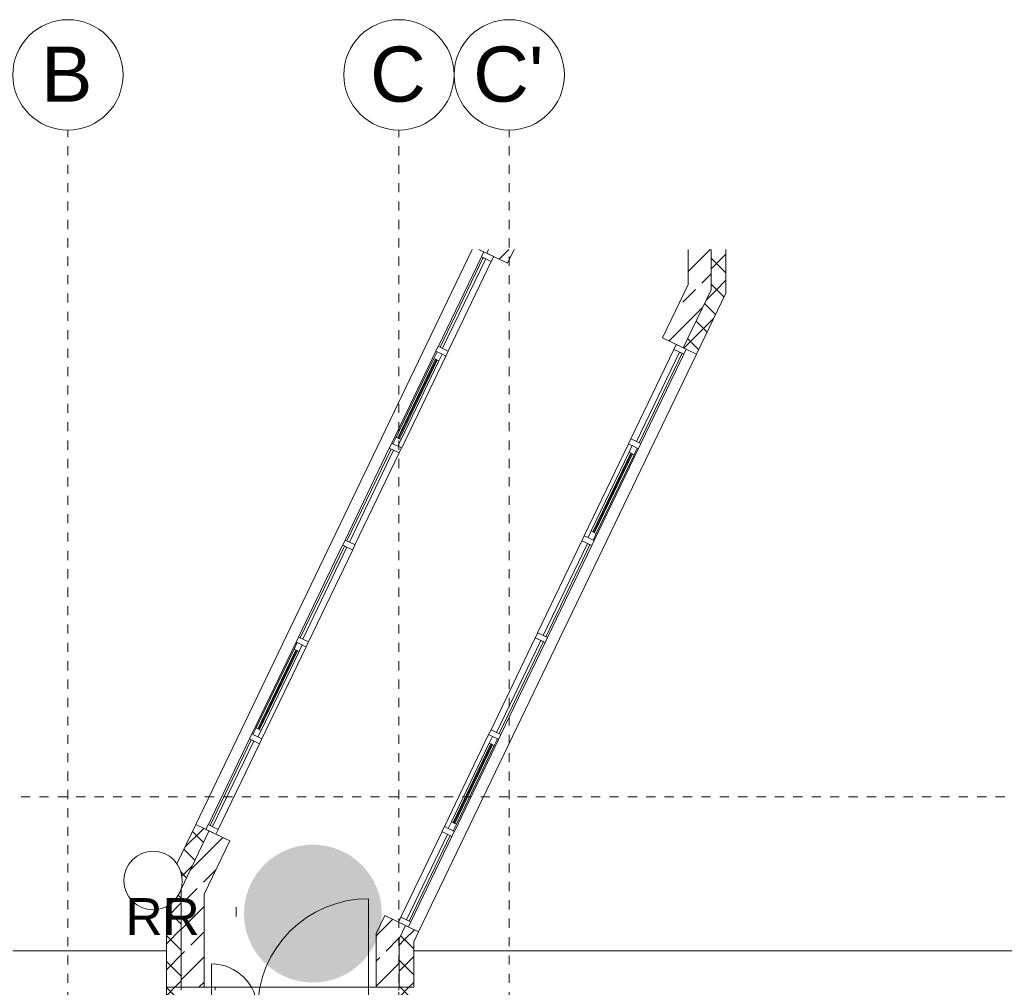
# Model space of a CAD drawing. Header units: metres. Extents: x -52 to 123, y -78 to 33.
# Tile 91 of 114: x 29 to 39, y 22 to 33. Entities that reach past the tile are written whole.
import ezdxf

# ---------------------------------------------------------------- set-up
doc = ezdxf.new("R2010")
doc.units = ezdxf.units.M
doc.linetypes.add('Rasterlinie', pattern=[0.019, 0.01, -0.003, 0.003, -0.003])
doc.linetypes.add('Verdeckt_2_', pattern=[0.007144, 0.004763, -0.002381])
for name, color, linetype, lineweight in [('A_Detailelemente', 7, 'Continuous', 9), ('A_Fassadenelemente', 7, 'Continuous', 9), ('A_Fassadenpfosten', 7, 'Continuous', 9), ('A_Fenster', 7, 'Continuous', 9), ('A_Fenster_Glas', 7, 'Continuous', 9), ('A_Fenster_Rahmen', 7, 'Continuous', 9), ('A_Geschossdecken', 7, 'Continuous', 9), ('A_Notizen', 7, 'Continuous', 9), ('A_Raster', 7, 'Continuous', 9), ('A_Türen', 7, 'Continuous', 9), ('A_Türen_Rahmen', 7, 'Continuous', 9), ('A_Wände', 7, 'Continuous', 9), ('A_Wände_Schraffur', 7, 'Continuous', 18)]:
    doc.layers.add(name, color=color, linetype=linetype, lineweight=lineweight)
doc.layers.add('A_Linien', color=5, linetype='Continuous', lineweight=9, true_color=0x0000ff)
doc.layers.add('Anstieg', color=96, linetype='Continuous', lineweight=9, true_color=0x007f00)
doc.styles.add('Arial', font='arial.ttf', dxfattribs={"height": 0.6})
doc.styles.add('Arial_2', font='arial.ttf', dxfattribs={"height": 0.4})
pattern_1 = [(45, (1.421, 2.104), (-0.1414214, 0.1414214), []), (135, (1.421, 2.104), (-0.1414214, -0.1414214), [])]
pattern_2 = [(45, (1.421, 2.104), (-0.2736503, 0.2736503), []), (45, (1.695, 2.104), (-0.2736503, 0.2736503), [0.194, -0.097])]

# ---------------------------------------------------------------- blocks, each defined once
blk = doc.blocks.new('Systemelement - Verglasung-4223589-BS_Übersicht_O1_BRANDSCHUTZ')
at = {"layer": 'A_Fassadenelemente'}
for p, q in [((0.54, 0.015), (-0.54, 0.015)), ((-0.54, 0.015), (-0.54, -0.015)), ((0.54, -0.015), (0.54, 0.015)), ((-0.54, -0.015), (0.54, -0.015))]:
    blk.add_line(p, q, dxfattribs=at)
blk = doc.blocks.new('Systemelement - Verglasung-4173569-BS_Übersicht_O1_BRANDSCHUTZ')
at = {"layer": 'A_Fassadenelemente'}
for p, q in [((0.555, 0.015), (-0.555, 0.015)), ((-0.555, 0.015), (-0.555, -0.015)), ((0.555, -0.015), (0.555, 0.015)), ((-0.555, -0.015), (0.555, -0.015))]:
    blk.add_line(p, q, dxfattribs=at)
blk = doc.blocks.new('Systemelement - Verglasung-4645077-BS_Übersicht_O1_BRANDSCHUTZ')
at = {"layer": 'A_Fassadenelemente'}
for p, q in [((0.516, 0.015), (-0.516, 0.015)), ((-0.516, 0.015), (-0.516, -0.015)), ((0.516, -0.015), (0.516, 0.015)), ((-0.516, -0.015), (0.516, -0.015))]:
    blk.add_line(p, q, dxfattribs=at)
blk = doc.blocks.new('Rechteckiger Pfosten - 60x120_Versatz_-0_0230-4223968-BS_Übersicht_O1_BRANDSCHUTZ')
at = {"layer": 'A_Fassadenpfosten'}
for p, q in [((30.683, 24.003), (31.13, 24.934)), ((30.791, 23.951), (31.238, 24.882))]:
    blk.add_line(p, q, dxfattribs=at)
blk = doc.blocks.new('Rechteckiger Pfosten - 60x120_Versatz_-0_0230-4173563-BS_Übersicht_O1_BRANDSCHUTZ')
at = {"layer": 'A_Fassadenpfosten'}
for p, q in [((31.156, 24.988), (31.637, 25.988)), ((31.264, 24.936), (31.746, 25.936))]:
    blk.add_line(p, q, dxfattribs=at)
blk = doc.blocks.new('Rechteckiger Pfosten - 60x120_Versatz_-0_0230-4173184-BS_Übersicht_O1_BRANDSCHUTZ')
at = {"layer": 'A_Fassadenpfosten'}
for p, q in [((0, 0.037), (-0.06, 0.037)), ((-0.06, 0.037), (-0.06, -0.083)), ((0, -0.083), (0, 0.037)), ((-0.06, -0.083), (0, -0.083))]:
    blk.add_line(p, q, dxfattribs=at)
blk = doc.blocks.new('GSH_Fassade_Fenster_1flg - Drehfluegel-4674894-BS_Übersicht_O1_BRANDSCHUTZ')
at = {"layer": 'A_Fenster'}
blk.add_line((0.475, 0.007), (-0.475, 0.007), dxfattribs=at)
at = {"layer": 'A_Fenster_Glas'}
for p, q in [((-0.475, 0.017), (0.475, 0.017)), ((-0.475, -0.003), (-0.475, 0.017)), ((0.475, 0.017), (0.475, -0.003)), ((0.475, -0.003), (-0.475, -0.003))]:
    blk.add_line(p, q, dxfattribs=at)
at = {"layer": 'A_Fenster_Rahmen'}
for p, q in [((-0.555, -0.023), (-0.555, 0.037)), ((-0.555, 0.037), (-0.475, 0.037)), ((-0.475, 0.037), (-0.475, -0.023)), ((0.475, 0.037), (-0.475, 0.037)), ((0.475, -0.023), (0.475, 0.037)), ((0.475, 0.037), (0.555, 0.037)), ((0.555, 0.037), (0.555, -0.023)), ((-0.475, -0.023), (-0.555, -0.023)), ((-0.475, -0.023), (0.475, -0.023)), ((0.555, -0.023), (0.475, -0.023))]:
    blk.add_line(p, q, dxfattribs=at)
blk = doc.blocks.new('GSH_Fassade_Fenster_1flg - Drehfluegel-4674890-BS_Übersicht_O1_BRANDSCHUTZ')
at = {"layer": 'A_Fenster'}
blk.add_line((0.475, -0.007), (-0.475, -0.007), dxfattribs=at)
at = {"layer": 'A_Fenster_Glas'}
for p, q in [((0.475, 0.003), (-0.475, 0.003)), ((-0.475, 0.003), (-0.475, -0.017)), ((0.475, -0.017), (0.475, 0.003)), ((-0.475, -0.017), (0.475, -0.017))]:
    blk.add_line(p, q, dxfattribs=at)
at = {"layer": 'A_Fenster_Rahmen'}
for p, q in [((-0.475, 0.023), (-0.555, 0.023)), ((-0.555, 0.023), (-0.555, -0.037)), ((-0.475, -0.037), (-0.475, 0.023)), ((-0.475, 0.023), (0.475, 0.023)), ((0.555, 0.023), (0.475, 0.023)), ((0.475, 0.023), (0.475, -0.037)), ((0.555, -0.037), (0.555, 0.023)), ((-0.555, -0.037), (-0.475, -0.037)), ((0.475, -0.037), (-0.475, -0.037)), ((0.475, -0.037), (0.555, -0.037))]:
    blk.add_line(p, q, dxfattribs=at)
blk = doc.blocks.new('Rechteckiger Pfosten - 60x120_Versatz_-0_0230-4173181-BS_Übersicht_O1_BRANDSCHUTZ')
at = {"layer": 'A_Fassadenpfosten'}
for p, q in [((-0.03, 0.037), (0.03, 0.037)), ((-0.03, -0.083), (-0.03, 0.037)), ((0.03, 0.037), (0.03, 0.023)), ((0.03, -0.083), (-0.03, -0.083)), ((0.03, -0.037), (0.03, -0.083))]:
    blk.add_line(p, q, dxfattribs=at)
blk = doc.blocks.new('Rechteckiger Pfosten - 60x120_Versatz_-0_0230-V74-BS_Übersicht_O1_BRANDSCHUTZ')
at = {"layer": 'A_Fassadenpfosten'}
for p, q in [((-0.03, 0.037), (0.03, 0.037)), ((-0.03, 0.023), (-0.03, 0.037)), ((0.03, 0.037), (0.03, -0.083)), ((-0.03, -0.083), (-0.03, -0.037)), ((0.03, -0.083), (-0.03, -0.083))]:
    blk.add_line(p, q, dxfattribs=at)
blk = doc.blocks.new('Rechteckiger Pfosten - 60x120_Versatz_-0_0230-4173178-BS_Übersicht_O1_BRANDSCHUTZ')
at = {"layer": 'A_Fassadenpfosten'}
for p, q in [((-0.03, 0.037), (0.03, 0.037)), ((-0.03, -0.083), (-0.03, 0.037)), ((0.03, 0.037), (0.03, -0.083)), ((0.03, -0.083), (-0.03, -0.083))]:
    blk.add_line(p, q, dxfattribs=at)
blk = doc.blocks.new('Rechteckiger Pfosten - 60x120_Versatz_-0_0230-V75-BS_Übersicht_O1_BRANDSCHUTZ')
at = {"layer": 'A_Fassadenpfosten'}
for p, q in [((-0.03, 0.037), (0.03, 0.037)), ((-0.03, -0.083), (-0.03, 0.037)), ((0.03, 0.037), (0.03, 0.023)), ((0.03, -0.083), (-0.03, -0.083)), ((0.03, -0.037), (0.03, -0.083))]:
    blk.add_line(p, q, dxfattribs=at)
blk = doc.blocks.new('Rechteckiger Pfosten - 60x120_Versatz_-0_0230-V76-BS_Übersicht_O1_BRANDSCHUTZ')
at = {"layer": 'A_Fassadenpfosten'}
for p, q in [((-0.03, 0.037), (0.03, 0.037)), ((-0.03, 0.023), (-0.03, 0.037)), ((0.03, 0.037), (0.03, -0.083)), ((-0.03, -0.083), (-0.03, -0.037)), ((0.03, -0.083), (-0.03, -0.083))]:
    blk.add_line(p, q, dxfattribs=at)
blk = doc.blocks.new('Rechteckiger Pfosten - 60x120_Versatz_-0_0230-4223581-BS_Übersicht_O1_BRANDSCHUTZ')
at = {"layer": 'A_Fassadenpfosten'}
for p, q in [((32.678, 28.151), (33.159, 29.151)), ((33.267, 29.099), (32.786, 28.099))]:
    blk.add_line(p, q, dxfattribs=at)
blk = doc.blocks.new('Rechteckiger Pfosten - 60x120_Versatz_-0_0230-4173174-BS_Übersicht_O1_BRANDSCHUTZ')
at = {"layer": 'A_Fassadenpfosten'}
for p, q in [((-0.06, 0.037), (0, 0.037)), ((-0.06, -0.083), (-0.06, 0.037)), ((0, 0.037), (0, -0.083)), ((0, -0.083), (-0.06, -0.083))]:
    blk.add_line(p, q, dxfattribs=at)
blk = doc.blocks.new('Rechteckiger Pfosten - 60x120_Versatz_-0_0230-4223588-BS_Übersicht_O1_BRANDSCHUTZ')
at = {"layer": 'A_Fassadenpfosten'}
for p, q in [((33.185, 29.205), (33.653, 30.179)), ((33.293, 29.153), (33.761, 30.127))]:
    blk.add_line(p, q, dxfattribs=at)
blk = doc.blocks.new('Systemelement - Verglasung-4174075-BS_Übersicht_O1_BRANDSCHUTZ')
at = {"layer": 'A_Fassadenelemente'}
for p, q in [((0.54, 0.015), (-0.54, 0.015)), ((-0.54, 0.015), (-0.54, -0.015)), ((0.54, -0.015), (0.54, 0.015)), ((-0.54, -0.015), (0.54, -0.015))]:
    blk.add_line(p, q, dxfattribs=at)
blk = doc.blocks.new('Systemelement - Verglasung-4174077-BS_Übersicht_O1_BRANDSCHUTZ')
at = {"layer": 'A_Fassadenelemente'}
for p, q in [((0.555, 0.015), (-0.555, 0.015)), ((-0.555, 0.015), (-0.555, -0.015)), ((0.555, -0.015), (0.555, 0.015)), ((-0.555, -0.015), (0.555, -0.015))]:
    blk.add_line(p, q, dxfattribs=at)
blk = doc.blocks.new('Systemelement - Verglasung-4223989-BS_Übersicht_O1_BRANDSCHUTZ')
at = {"layer": 'A_Fassadenelemente'}
for p, q in [((0.516, 0.015), (-0.516, 0.015)), ((-0.516, 0.015), (-0.516, -0.015)), ((0.516, -0.015), (0.516, 0.015)), ((-0.516, -0.015), (0.516, -0.015))]:
    blk.add_line(p, q, dxfattribs=at)
blk = doc.blocks.new('Rechteckiger Pfosten - 60x120_Versatz_-0_0230-4223986-BS_Übersicht_O1_BRANDSCHUTZ')
at = {"layer": 'A_Fassadenpfosten'}
for p, q in [((32.777, 22.996), (33.225, 23.926)), ((32.885, 22.944), (33.333, 23.874))]:
    blk.add_line(p, q, dxfattribs=at)
blk = doc.blocks.new('Rechteckiger Pfosten - 60x120_Versatz_-0_0230-4174065-BS_Übersicht_O1_BRANDSCHUTZ')
at = {"layer": 'A_Fassadenpfosten'}
for p, q in [((33.251, 23.981), (33.732, 24.981)), ((33.359, 23.929), (33.84, 24.929))]:
    blk.add_line(p, q, dxfattribs=at)
blk = doc.blocks.new('Rechteckiger Pfosten - 60x120_Versatz_-0_0230-4174079-BS_Übersicht_O1_BRANDSCHUTZ')
at = {"layer": 'A_Fassadenpfosten'}
for p, q in [((0, 0.083), (-0.06, 0.083)), ((-0.06, 0.083), (-0.06, -0.037)), ((0, -0.037), (0, 0.083)), ((-0.06, -0.037), (0, -0.037))]:
    blk.add_line(p, q, dxfattribs=at)
blk = doc.blocks.new('GSH_Fassade_Fenster_1flg - Drehfluegel-4674892-BS_Übersicht_O1_BRANDSCHUTZ')
at = {"layer": 'A_Fenster'}
blk.add_line((0.475, -0.007), (-0.475, -0.007), dxfattribs=at)
at = {"layer": 'A_Fenster_Glas'}
for p, q in [((0.475, 0.003), (-0.475, 0.003)), ((-0.475, 0.003), (-0.475, -0.017)), ((0.475, -0.017), (0.475, 0.003)), ((-0.475, -0.017), (0.475, -0.017))]:
    blk.add_line(p, q, dxfattribs=at)
at = {"layer": 'A_Fenster_Rahmen'}
for p, q in [((-0.475, 0.023), (-0.555, 0.023)), ((-0.555, 0.023), (-0.555, -0.037)), ((-0.475, -0.037), (-0.475, 0.023)), ((-0.475, 0.023), (0.475, 0.023)), ((0.555, 0.023), (0.475, 0.023)), ((0.475, 0.023), (0.475, -0.037)), ((0.555, -0.037), (0.555, 0.023)), ((-0.555, -0.037), (-0.475, -0.037)), ((0.475, -0.037), (-0.475, -0.037)), ((0.475, -0.037), (0.555, -0.037))]:
    blk.add_line(p, q, dxfattribs=at)
blk = doc.blocks.new('GSH_Fassade_Fenster_1flg - Drehfluegel-4674887-BS_Übersicht_O1_BRANDSCHUTZ')
at = {"layer": 'A_Fenster'}
blk.add_line((0.475, 0.007), (-0.475, 0.007), dxfattribs=at)
at = {"layer": 'A_Fenster_Glas'}
for p, q in [((-0.475, 0.017), (0.475, 0.017)), ((-0.475, -0.003), (-0.475, 0.017)), ((0.475, 0.017), (0.475, -0.003)), ((0.475, -0.003), (-0.475, -0.003))]:
    blk.add_line(p, q, dxfattribs=at)
at = {"layer": 'A_Fenster_Rahmen'}
for p, q in [((-0.555, -0.023), (-0.555, 0.037)), ((-0.555, 0.037), (-0.475, 0.037)), ((-0.475, 0.037), (-0.475, -0.023)), ((0.475, 0.037), (-0.475, 0.037)), ((0.475, -0.023), (0.475, 0.037)), ((0.475, 0.037), (0.555, 0.037)), ((0.555, 0.037), (0.555, -0.023)), ((-0.475, -0.023), (-0.555, -0.023)), ((-0.475, -0.023), (0.475, -0.023)), ((0.555, -0.023), (0.475, -0.023))]:
    blk.add_line(p, q, dxfattribs=at)
blk = doc.blocks.new('Rechteckiger Pfosten - 60x120_Versatz_-0_0230-4174069-BS_Übersicht_O1_BRANDSCHUTZ')
at = {"layer": 'A_Fassadenpfosten'}
for p, q in [((-0.03, 0.083), (0.03, 0.083)), ((-0.03, -0.037), (-0.03, 0.083)), ((0.03, 0.083), (0.03, 0.037)), ((0.03, -0.037), (-0.03, -0.037)), ((0.03, -0.023), (0.03, -0.037))]:
    blk.add_line(p, q, dxfattribs=at)
blk = doc.blocks.new('Rechteckiger Pfosten - 60x120_Versatz_-0_0230-V77-BS_Übersicht_O1_BRANDSCHUTZ')
at = {"layer": 'A_Fassadenpfosten'}
for p, q in [((-0.03, 0.083), (0.03, 0.083)), ((-0.03, 0.037), (-0.03, 0.083)), ((0.03, 0.083), (0.03, -0.037)), ((-0.03, -0.037), (-0.03, -0.023)), ((0.03, -0.037), (-0.03, -0.037))]:
    blk.add_line(p, q, dxfattribs=at)
blk = doc.blocks.new('Rechteckiger Pfosten - 60x120_Versatz_-0_0230-4174070-BS_Übersicht_O1_BRANDSCHUTZ')
at = {"layer": 'A_Fassadenpfosten'}
for p, q in [((-0.03, 0.083), (0.03, 0.083)), ((-0.03, -0.037), (-0.03, 0.083)), ((0.03, 0.083), (0.03, -0.037)), ((0.03, -0.037), (-0.03, -0.037))]:
    blk.add_line(p, q, dxfattribs=at)
blk = doc.blocks.new('Rechteckiger Pfosten - 60x120_Versatz_-0_0230-V78-BS_Übersicht_O1_BRANDSCHUTZ')
at = {"layer": 'A_Fassadenpfosten'}
for p, q in [((-0.03, 0.083), (0.03, 0.083)), ((-0.03, -0.037), (-0.03, 0.083)), ((0.03, 0.083), (0.03, 0.037)), ((0.03, -0.037), (-0.03, -0.037)), ((0.03, -0.023), (0.03, -0.037))]:
    blk.add_line(p, q, dxfattribs=at)
blk = doc.blocks.new('Rechteckiger Pfosten - 60x120_Versatz_-0_0230-V79-BS_Übersicht_O1_BRANDSCHUTZ')
at = {"layer": 'A_Fassadenpfosten'}
for p, q in [((-0.03, 0.083), (0.03, 0.083)), ((-0.03, 0.037), (-0.03, 0.083)), ((0.03, 0.083), (0.03, -0.037)), ((-0.03, -0.037), (-0.03, -0.023)), ((0.03, -0.037), (-0.03, -0.037))]:
    blk.add_line(p, q, dxfattribs=at)
blk = doc.blocks.new('Rechteckiger Pfosten - 60x120_Versatz_-0_0230-4223091-BS_Übersicht_O1_BRANDSCHUTZ')
at = {"layer": 'A_Fassadenpfosten'}
for p, q in [((34.772, 27.144), (35.253, 28.144)), ((35.361, 28.092), (34.88, 27.092))]:
    blk.add_line(p, q, dxfattribs=at)
blk = doc.blocks.new('Rechteckiger Pfosten - 60x120_Versatz_-0_0230-4174083-BS_Übersicht_O1_BRANDSCHUTZ')
at = {"layer": 'A_Fassadenpfosten'}
for p, q in [((-0.06, 0.083), (0, 0.083)), ((-0.06, -0.037), (-0.06, 0.083)), ((0, 0.083), (0, -0.037)), ((0, -0.037), (-0.06, -0.037))]:
    blk.add_line(p, q, dxfattribs=at)
blk = doc.blocks.new('Rechteckiger Pfosten - 60x120_Versatz_-0_0230-4223232-BS_Übersicht_O1_BRANDSCHUTZ')
at = {"layer": 'A_Fassadenpfosten'}
for p, q in [((35.279, 28.198), (35.747, 29.171)), ((35.387, 28.146), (35.855, 29.119))]:
    blk.add_line(p, q, dxfattribs=at)
blk = doc.blocks.new('5430_02_GSH_-_ARC_Zentralmodell_rvt-1-BS_Übersicht_O1_BRANDSCHUTZ')
at = {"layer": 'A_Wände_Schraffur', "lineweight": 9}
h = blk.add_hatch(dxfattribs=at)
h.set_pattern_fill('FP_2', color=256, style=0, pattern_type=2)
h.set_pattern_definition(pattern_1)
h.paths.add_polyline_path([(30.387, 23.302), (30.689, 23.934), (30.546, 24.003), (30.341, 23.577), (30.346, 23.572), (30.377, 23.511), (30.393, 23.457), (30.399, 23.395), (30.393, 23.333), (30.384, 23.303)], flags=0)
h.paths.add_polyline_path([(33.712, 30.217), (33.732, 30.257), (33.627, 30.257), (33.679, 30.233)], flags=0)
h = blk.add_hatch(dxfattribs=at)
h.set_pattern_fill('FP_53', color=256, style=0, pattern_type=2)
h.set_pattern_definition(pattern_2)
h.paths.add_polyline_path([(30.637, 23.245), (30.914, 23.825), (30.69, 23.933), (30.387, 23.302), (30.546, 23.266)], flags=0)
h.paths.add_polyline_path([(33.938, 30.108), (34.009, 30.257), (33.732, 30.257), (33.712, 30.217), (33.847, 30.152)], flags=0)
h = blk.add_hatch(dxfattribs=at)
h.set_pattern_fill('FP_53', color=256, style=0, pattern_type=2)
h.set_pattern_definition(pattern_2)
h.paths.add_polyline_path([(36.152, 29.82), (36.152, 30.257), (35.902, 30.257), (35.902, 29.877)], flags=0)
h = blk.add_hatch(dxfattribs=at)
h.set_pattern_fill('FP_2', color=256, style=0, pattern_type=2)
h.set_pattern_definition(pattern_1)
h.paths.add_polyline_path([(36.312, 29.784), (36.312, 30.257), (36.152, 30.257), (36.152, 29.82)], flags=0)
h = blk.add_hatch(dxfattribs=at)
h.set_pattern_fill('FP_53', color=256, style=0, pattern_type=2)
h.set_pattern_definition(pattern_2)
h.paths.add_polyline_path([(32.757, 22.762), (32.825, 22.907), (32.601, 23.014), (32.507, 22.819), (32.753, 22.763)], flags=0)
h.paths.add_polyline_path([(35.848, 29.189), (36.152, 29.82), (35.902, 29.877), (35.623, 29.298), (35.773, 29.225)], flags=0)
h = blk.add_hatch(dxfattribs=at)
h.set_pattern_fill('FP_2', color=256, style=0, pattern_type=2)
h.set_pattern_definition(pattern_1)
h.paths.add_polyline_path([(32.917, 22.726), (32.97, 22.837), (32.826, 22.906), (32.757, 22.762), (32.826, 22.746)], flags=0)
h.paths.add_polyline_path([(35.992, 29.12), (36.312, 29.784), (36.152, 29.82), (35.848, 29.189), (35.881, 29.173)], flags=0)
h = blk.add_hatch(dxfattribs=at)
h.set_pattern_fill('FP_2', color=256, style=0, pattern_type=2)
h.set_pattern_definition(pattern_1)
h.paths.add_polyline_path([(30.266, 22.233), (30.387, 22.233), (30.387, 23.302), (30.384, 23.302), (30.375, 23.274), (30.346, 23.219), (30.306, 23.171), (30.258, 23.131), (30.227, 23.114), (30.227, 22.233)], flags=0)
h = blk.add_hatch(dxfattribs=at)
h.set_pattern_fill('FP_53', color=256, style=0, pattern_type=2)
h.set_pattern_definition(pattern_2)
h.paths.add_polyline_path([(30.637, 22.233), (30.637, 23.245), (30.387, 23.302), (30.387, 22.233)], flags=0)
h = blk.add_hatch(dxfattribs=at)
h.set_pattern_fill('FP_53', color=256, style=0, pattern_type=2)
h.set_pattern_definition(pattern_2)
h.paths.add_polyline_path([(32.547, 22.233), (32.757, 22.233), (32.757, 22.762), (32.507, 22.819), (32.507, 22.233)], flags=0)
h = blk.add_hatch(dxfattribs=at)
h.set_pattern_fill('FP_2', color=256, style=0, pattern_type=2)
h.set_pattern_definition(pattern_1)
h.paths.add_polyline_path([(32.917, 22.233), (32.917, 22.726), (32.757, 22.762), (32.757, 22.233)], flags=0)
h = blk.add_hatch(dxfattribs=at)
h.set_pattern_fill('FP_2', color=256, style=0, pattern_type=2)
h.set_pattern_definition(pattern_1)
h.paths.add_polyline_path([(30.227, 22.003), (30.387, 22.003), (30.387, 22.233), (30.227, 22.233), (30.227, 22.038)], flags=0)
h = blk.add_hatch(dxfattribs=at)
h.set_pattern_fill('FP_2', color=256, style=0, pattern_type=2)
h.set_pattern_definition(pattern_1)
h.paths.add_polyline_path([(32.917, 22.003), (32.917, 22.233), (32.757, 22.233), (32.757, 22.003)], flags=0)
at = {"layer": 'A_Geschossdecken'}
for p, q in [((30.765, 23.898), (30.916, 23.825)), ((30.916, 23.825), (30.915, 23.825)), ((32.601, 23.014), (32.601, 23.015)), ((32.601, 23.015), (32.751, 22.942)), ((30.637, 22.233), (32.507, 22.233))]:
    blk.add_line(p, q, dxfattribs=at)
at = {"layer": 'A_Linien', "color": 8, "linetype": 'Verdeckt_2_', "true_color": 0x808080}
blk.add_line((30.987, 23.004), (30.987, 23.166), dxfattribs=at)
at = {"layer": 'A_Wände'}
for p, q in [((30.546, 24.003), (33.554, 30.257)), ((33.712, 30.217), (33.732, 30.257)), ((36.152, 29.82), (36.152, 30.257)), ((35.848, 29.189), (36.152, 29.82)), ((35.992, 29.12), (32.97, 22.837)), ((30.387, 23.302), (30.69, 23.933)), ((30.916, 23.825), (30.765, 23.898)), ((30.916, 23.825), (30.915, 23.825)), ((30.387, 22.233), (30.387, 23.302)), ((32.601, 23.014), (32.601, 23.015)), ((32.601, 23.015), (32.751, 22.942)), ((32.757, 22.762), (32.826, 22.906)), ((32.757, 22.233), (32.757, 22.762)), ((30.227, 22.233), (30.387, 22.233)), ((30.387, 22.233), (30.227, 22.233)), ((32.757, 22.233), (32.917, 22.233))]:
    blk.add_line(p, q, dxfattribs=at)
at = {"layer": 'A_Wände', "lineweight": 13}
for p, q in [((33.627, 30.257), (33.938, 30.108)), ((33.938, 30.108), (34.009, 30.257)), ((35.902, 30.257), (35.902, 29.877)), ((36.312, 29.784), (36.312, 30.257)), ((35.902, 29.877), (35.623, 29.298)), ((35.992, 29.12), (36.312, 29.784)), ((35.623, 29.298), (35.992, 29.12)), ((30.546, 24.003), (30.341, 23.577)), ((30.915, 23.825), (30.546, 24.003)), ((30.637, 23.245), (30.915, 23.825)), ((30.637, 22.233), (30.637, 23.245)), ((30.227, 23.114), (30.227, 22.233)), ((32.601, 23.014), (32.507, 22.819)), ((32.97, 22.837), (32.601, 23.014)), ((32.507, 22.819), (32.507, 22.233)), ((32.917, 22.726), (32.97, 22.837)), ((32.917, 22.233), (32.917, 22.726)), ((30.227, 22.233), (30.227, 22.003)), ((30.387, 22.233), (30.637, 22.233)), ((30.387, 22.203), (30.387, 22.233)), ((32.507, 22.233), (32.757, 22.233))]:
    blk.add_line(p, q, dxfattribs=at)
at = {"layer": 'Anstieg'}
for radius, start, end in [(0.317, 0, 180), (0.318, 180, 0)]:
    blk.add_arc((30.082, 23.395), radius, start, end, dxfattribs=at)
at = {"color": 96, "lineweight": 9, "true_color": 0x007f00}
for name, p, rotation in [('Rechteckiger Pfosten - 60x120_Versatz_-0_0230-4173184-BS_Übersicht_O1_BRANDSCHUTZ', (33.712, 30.217), 64.3140450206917), ('Systemelement - Verglasung-4223589-BS_Übersicht_O1_BRANDSCHUTZ', (33.452, 29.676), 244.3140450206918), ('GSH_Fassade_Fenster_1flg - Drehfluegel-4674894-BS_Übersicht_O1_BRANDSCHUTZ', (32.952, 28.635), 244.3140450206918), ('Systemelement - Verglasung-4174075-BS_Übersicht_O1_BRANDSCHUTZ', (35.588, 28.649), 244.3140450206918), ('Rechteckiger Pfosten - 60x120_Versatz_-0_0230-4174079-BS_Übersicht_O1_BRANDSCHUTZ', (35.848, 29.189), 64.31404502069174), ('Systemelement - Verglasung-4173569-BS_Übersicht_O1_BRANDSCHUTZ', (32.444, 27.581), 244.3140450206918), ('GSH_Fassade_Fenster_1flg - Drehfluegel-4674892-BS_Übersicht_O1_BRANDSCHUTZ', (35.087, 27.608), 244.3140450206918), ('Systemelement - Verglasung-4173569-BS_Übersicht_O1_BRANDSCHUTZ', (31.937, 26.526), 244.3140450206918), ('Systemelement - Verglasung-4174077-BS_Übersicht_O1_BRANDSCHUTZ', (34.58, 26.553), 244.3140450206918), ('GSH_Fassade_Fenster_1flg - Drehfluegel-4674890-BS_Übersicht_O1_BRANDSCHUTZ', (31.43, 25.472), 64.3140450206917), ('Systemelement - Verglasung-4174077-BS_Übersicht_O1_BRANDSCHUTZ', (34.073, 25.499), 244.3140450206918), ('GSH_Fassade_Fenster_1flg - Drehfluegel-4674887-BS_Übersicht_O1_BRANDSCHUTZ', (33.566, 24.445), 64.31404502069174), ('Systemelement - Verglasung-4645077-BS_Übersicht_O1_BRANDSCHUTZ', (30.94, 24.452), 244.3140450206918), ('Systemelement - Verglasung-4223989-BS_Übersicht_O1_BRANDSCHUTZ', (33.076, 23.425), 244.3140450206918)]:
    blk.add_blockref(name, p, dxfattribs=dict(at, rotation=rotation))
for name, p in [('Rechteckiger Pfosten - 60x120_Versatz_-0_0230-4223588-BS_Übersicht_O1_BRANDSCHUTZ', (0, 0)), ('Rechteckiger Pfosten - 60x120_Versatz_-0_0230-4223581-BS_Übersicht_O1_BRANDSCHUTZ', (0, 0)), ('Rechteckiger Pfosten - 60x120_Versatz_-0_0230-4223232-BS_Übersicht_O1_BRANDSCHUTZ', (0, 0)), ('Rechteckiger Pfosten - 60x120_Versatz_-0_0230-4173563-BS_Übersicht_O1_BRANDSCHUTZ', (1.014, 2.109)), ('Rechteckiger Pfosten - 60x120_Versatz_-0_0230-4223091-BS_Übersicht_O1_BRANDSCHUTZ', (0, 0)), ('Rechteckiger Pfosten - 60x120_Versatz_-0_0230-4173563-BS_Übersicht_O1_BRANDSCHUTZ', (0.507, 1.054)), ('Rechteckiger Pfosten - 60x120_Versatz_-0_0230-4174065-BS_Übersicht_O1_BRANDSCHUTZ', (1.014, 2.109)), ('Rechteckiger Pfosten - 60x120_Versatz_-0_0230-4174065-BS_Übersicht_O1_BRANDSCHUTZ', (0.507, 1.054)), ('Rechteckiger Pfosten - 60x120_Versatz_-0_0230-4173563-BS_Übersicht_O1_BRANDSCHUTZ', (0, 0)), ('Rechteckiger Pfosten - 60x120_Versatz_-0_0230-4174065-BS_Übersicht_O1_BRANDSCHUTZ', (0, 0)), ('Rechteckiger Pfosten - 60x120_Versatz_-0_0230-4223968-BS_Übersicht_O1_BRANDSCHUTZ', (0, 0)), ('Rechteckiger Pfosten - 60x120_Versatz_-0_0230-4223986-BS_Übersicht_O1_BRANDSCHUTZ', (0, 0))]:
    blk.add_blockref(name, p, dxfattribs=at)
at = {"color": 96, "lineweight": 9, "true_color": 0x007f00, "extrusion": (0, 0, -1), "rotation": 295.6859549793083}
for name, p in [('Rechteckiger Pfosten - 60x120_Versatz_-0_0230-4173181-BS_Übersicht_O1_BRANDSCHUTZ', (-33.205, 29.162)), ('Rechteckiger Pfosten - 60x120_Versatz_-0_0230-4174069-BS_Übersicht_O1_BRANDSCHUTZ', (-35.341, 28.135)), ('Rechteckiger Pfosten - 60x120_Versatz_-0_0230-V74-BS_Übersicht_O1_BRANDSCHUTZ', (-32.698, 28.108)), ('Rechteckiger Pfosten - 60x120_Versatz_-0_0230-4173178-BS_Übersicht_O1_BRANDSCHUTZ', (-32.191, 27.054)), ('Rechteckiger Pfosten - 60x120_Versatz_-0_0230-V77-BS_Übersicht_O1_BRANDSCHUTZ', (-34.834, 27.081)), ('Rechteckiger Pfosten - 60x120_Versatz_-0_0230-V75-BS_Übersicht_O1_BRANDSCHUTZ', (-31.684, 25.999)), ('Rechteckiger Pfosten - 60x120_Versatz_-0_0230-4174070-BS_Übersicht_O1_BRANDSCHUTZ', (-34.327, 26.026)), ('Rechteckiger Pfosten - 60x120_Versatz_-0_0230-V76-BS_Übersicht_O1_BRANDSCHUTZ', (-31.177, 24.945)), ('Rechteckiger Pfosten - 60x120_Versatz_-0_0230-V78-BS_Übersicht_O1_BRANDSCHUTZ', (-33.82, 24.972)), ('Rechteckiger Pfosten - 60x120_Versatz_-0_0230-4173174-BS_Übersicht_O1_BRANDSCHUTZ', (-30.69, 23.933)), ('Rechteckiger Pfosten - 60x120_Versatz_-0_0230-V79-BS_Übersicht_O1_BRANDSCHUTZ', (-33.312, 23.918)), ('Rechteckiger Pfosten - 60x120_Versatz_-0_0230-4174083-BS_Übersicht_O1_BRANDSCHUTZ', (-32.826, 22.906))]:
    blk.add_blockref(name, p, dxfattribs=at)
at = {"layer": 'A_Notizen', "lineweight": 5, "insert": (29.782, 23.203), "char_height": 0.4, "width": 0.99409, "attachment_point": 1, "style": 'Arial_2'}
blk.add_mtext('RR', dxfattribs=at)
blk = doc.blocks.new('Fensterbank1 - Fensterbank-6073046-BS_Übersicht_O1_BRANDSCHUTZ')
at = {"layer": 'A_Fenster'}
for p, q in [((30.227, 22.631), (28.556, 22.631)), ((48.846, 22.631), (32.917, 22.631)), ((30.756, 22.233), (30.756, 22.203)), ((32.756, 22.233), (32.756, 22.203))]:
    blk.add_line(p, q, dxfattribs=at)
blk = doc.blocks.new('GSH_Fassade_Tuer_2flg_Vaiabel - AT-7022985-BS_Übersicht_O1_BRANDSCHUTZ')
at = {"layer": 'A_Türen'}
for p, q in [((0.855, 0.03), (0.855, 1.239)), ((-0.855, 0.03), (-0.855, 0.53))]:
    blk.add_line(p, q, dxfattribs=at)
for centre, radius, start, end in [((0.855, 0.03), 1.209, 90, 180), ((-0.855, 0.03), 0.5, 0, 90)]:
    blk.add_arc(centre, radius, start, end, dxfattribs=at)
at = {"layer": 'A_Türen_Rahmen'}
for p, q in [((-0.855, 0.03), (-0.795, 0.03)), ((-0.855, -0.03), (-0.855, 0.03)), ((-0.795, 0.03), (-0.795, -0.03)), ((-0.795, 0.03), (-0.415, 0.03)), ((-0.415, 0.03), (-0.355, 0.03)), ((-0.415, -0.03), (-0.415, 0.03)), ((-0.355, 0.03), (-0.355, -0.03)), ((-0.355, 0.03), (-0.295, 0.03)), ((-0.355, -0.03), (-0.355, 0.03)), ((-0.295, 0.03), (-0.295, -0.03)), ((-0.295, 0.03), (0.795, 0.03)), ((0.795, 0.03), (0.855, 0.03)), ((0.795, -0.03), (0.795, 0.03)), ((0.855, 0.03), (0.855, -0.03)), ((-0.795, -0.03), (-0.855, -0.03)), ((-0.415, -0.03), (-0.795, -0.03)), ((-0.355, -0.03), (-0.415, -0.03)), ((-0.295, -0.03), (-0.355, -0.03)), ((0.795, -0.03), (-0.295, -0.03)), ((0.855, -0.03), (0.795, -0.03))]:
    blk.add_line(p, q, dxfattribs=at)
blk = doc.blocks.new('Raster - 3_0mm_mit Kreis-376402-BS_Übersicht_O1_BRANDSCHUTZ')
at = {"layer": 'A_Raster'}
blk.add_circle((0, 0), 0.003, dxfattribs=at)

msp = doc.modelspace()

# ---------------------------------------------------------------- hatches: boundary and pattern name
at = {"layer": 'A_Detailelemente', "true_color": 0x0062c4}
msp.add_hatch(color=152, dxfattribs=at).paths.add_polyline_path([(31.867, 22.286), (31.961, 22.298), (32.052, 22.321), (32.14, 22.356), (32.222, 22.401), (32.298, 22.457), (32.367, 22.521), (32.427, 22.594), (32.478, 22.673), (32.518, 22.759), (32.547, 22.848), (32.564, 22.941), (32.57, 23.035), (32.564, 23.129), (32.547, 23.221), (32.518, 23.311), (32.478, 23.396), (32.427, 23.476), (32.367, 23.548), (32.298, 23.613), (32.222, 23.668), (32.14, 23.713), (32.052, 23.748), (31.961, 23.771), (31.867, 23.783), (31.773, 23.783), (31.68, 23.771), (31.589, 23.748), (31.501, 23.713), (31.419, 23.668), (31.342, 23.613), (31.274, 23.548), (31.214, 23.476), (31.163, 23.396), (31.123, 23.311), (31.094, 23.221), (31.076, 23.129), (31.07, 23.035), (31.076, 22.941), (31.094, 22.848), (31.123, 22.759), (31.167, 22.668), (31.214, 22.594), (31.274, 22.521), (31.345, 22.455), (31.419, 22.401), (31.501, 22.356), (31.589, 22.321), (31.68, 22.298), (31.773, 22.286)], flags=0)

# ---------------------------------------------------------------- linework, layer by layer
at = {"layer": 'A_Raster', "linetype": 'Rasterlinie'}
for p, q in [((29.156, -64.12), (29.156, 31.557)), ((32.756, -64.12), (32.756, 31.557)), ((33.956, -64.12), (33.956, 31.557)), ((9.846, 24.303), (94.587, 24.303))]:
    msp.add_line(p, q, dxfattribs=at)

# ---------------------------------------------------------------- block references
at = {"lineweight": 5}
msp.add_blockref('5430_02_GSH_-_ARC_Zentralmodell_rvt-1-BS_Übersicht_O1_BRANDSCHUTZ', (0, 0), dxfattribs=at)
at = {"layer": 'A_Fenster'}
msp.add_blockref('Fensterbank1 - Fensterbank-6073046-BS_Übersicht_O1_BRANDSCHUTZ', (0, 0), dxfattribs=at)
at = {"layer": 'A_Raster', "xscale": 199.9999999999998, "yscale": 199.9999999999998, "zscale": 199.9999999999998}
for p in [(29.156, 32.157), (32.756, 32.157), (33.956, 32.157)]:
    msp.add_blockref('Raster - 3_0mm_mit Kreis-376402-BS_Übersicht_O1_BRANDSCHUTZ', p, dxfattribs=at)
at = {"layer": 'A_Türen'}
msp.add_blockref('GSH_Fassade_Tuer_2flg_Vaiabel - AT-7022985-BS_Übersicht_O1_BRANDSCHUTZ', (31.571, 21.958), dxfattribs=at)

# ---------------------------------------------------------------- texts
at = {"layer": 'A_Raster', "char_height": 0.6, "attachment_point": 1, "style": 'Arial'}
for s, insert, width in [('B', (28.863, 32.465), 0.68945), ('C', (32.443, 32.465), 0.73755), ("C'", (33.564, 32.465), 0.92996)]:
    msp.add_mtext(s, dxfattribs=dict(at, insert=insert, width=width))

doc.saveas('drawing.dxf')
